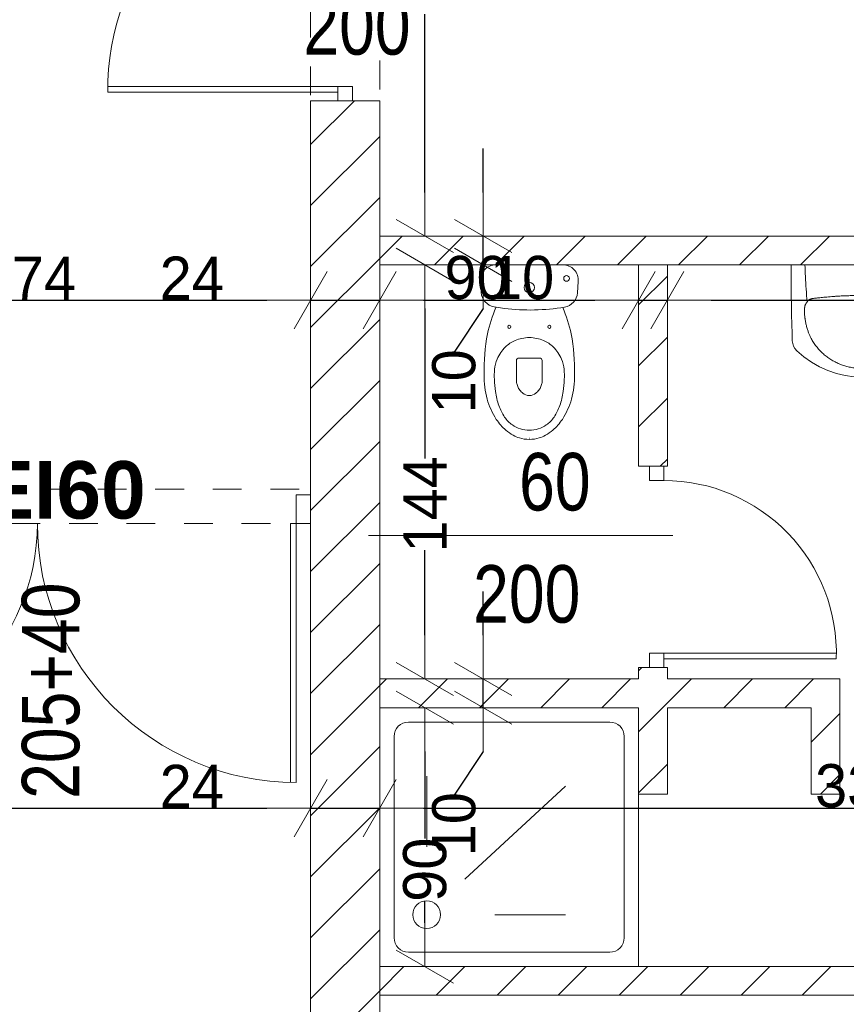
# Model space of a CAD drawing. Header units: millimetres. Extents: x -44596 to 32114, y 34976 to 82978.
# Tile 59 of 63: x 30166 to 30453, y 57015 to 57358. Entities that reach past the tile are written whole.
import ezdxf

# ---------------------------------------------------------------- set-up
doc = ezdxf.new("R2010")
doc.units = ezdxf.units.MM
doc.header["$MEASUREMENT"] = 0
doc.linetypes.add('Dashed-002', pattern=[20, 10, -10])
for name, color, linetype in [('500-opisy p.poż', 7, 'Continuous'), ('MF_INST_WOD-KAN', 7, 'Continuous'), ('MF_KRESKOWANIE', 7, 'Continuous'), ('MF_OKNA', 7, 'Continuous'), ('MF_przerywana', 7, 'Continuous'), ('MF_SCIANY_DZIAL', 7, 'Continuous'), ('MF_SCIANY_KONSTR', 7, 'Continuous'), ('MF_urządzenia Sanitarne', 7, 'Continuous'), ('MF_WYM_DUŻE', 7, 'Continuous')]:
    doc.layers.add(name, color=color, linetype=linetype)
doc.styles.add('GENERATED_STYLE_2', font='txt')
doc.styles.add('GENERATED_STYLE_5', font='txt')
doc.dimstyles.new('GENERATED_STYLE__1', dxfattribs={"dimtxt": 15, "dimasz": 15.2, "dimexe": 0.18, "dimexo": 0.0625, "dimgap": 0.09, "dimtad": 1, "dimtih": 1, "dimtoh": 1, "dimdec": 0, "dimzin": 0, "dimdsep": 46, "dimtxsty": 'GENERATED_STYLE_2', "dimblk": 'ARROWHEAD_2', "dimblk1": 'ARROWHEAD_2', "dimblk2": 'ARROWHEAD_2', "dimcen": 0.09, "dimse1": 1, "dimse2": 1, "dimclrd": 7, "dimclre": 7, "dimclrt": 7, "dimadec": 0, "dimazin": 0, "dimtfac": 1, "dimtdec": 4, "dimtmove": 0, "dimatfit": 3, "dimfxl": 1, "dimtolj": 1, "dimtzin": 0, "dimarcsym": 0})
doc.dimstyles.new('GENERATED_STYLE__6', dxfattribs={"dimtxt": 15, "dimasz": 15.2, "dimexe": 0.18, "dimexo": 0.0625, "dimgap": 0.09, "dimtad": 1, "dimdec": 0, "dimzin": 0, "dimdsep": 46, "dimtxsty": 'GENERATED_STYLE_2', "dimblk": 'ARROWHEAD_2', "dimblk1": 'ARROWHEAD_2', "dimblk2": 'ARROWHEAD_2', "dimcen": 0.09, "dimse1": 1, "dimse2": 1, "dimclrd": 7, "dimclre": 7, "dimclrt": 7, "dimadec": 0, "dimazin": 0, "dimtfac": 1, "dimtdec": 4, "dimtmove": 0, "dimatfit": 3, "dimfxl": 1, "dimtolj": 1, "dimtzin": 0, "dimarcsym": 0})
pattern_1 = [(45, (5608535.791, 4486378.817), (-10.606601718, 10.606601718), [])]

# ---------------------------------------------------------------- blocks, each defined once
blk = doc.blocks.new('ARROWHEAD_2')
at = {"color": 0, "linetype": 'Continuous', "lineweight": 0}
for p, q in [((-0.378, -0.655), (0.378, 0.655)), ((0, 0), (-1, 0))]:
    blk.add_line(p, q, dxfattribs=at)
blk = doc.blocks.new('*D28')
at = {"layer": 'Defpoints', "color": 0}
for p in [(30267.19, 57260.24), (30093.19, 57249.49), (30267.19, 57194.49)]:
    blk.add_point(p, dxfattribs=at)
at = {"layer": 'MF_WYM_DUŻE', "color": 7, "linetype": 'Continuous', "lineweight": -2}
blk.add_line((30108.39, 57260.24), (30251.99, 57260.24), dxfattribs=at)
at = {"layer": 'MF_WYM_DUŻE', "color": 7, "lineweight": -2, "xscale": 15.2, "yscale": 15.2, "zscale": 15.2, "rotation": 180}
blk.add_blockref('ARROWHEAD_2', (30093.19, 57260.24), dxfattribs=at)
at = {"layer": 'MF_WYM_DUŻE', "color": 7, "lineweight": -2, "xscale": 15.2, "yscale": 15.2, "zscale": 15.2}
blk.add_blockref('ARROWHEAD_2', (30267.19, 57260.24), dxfattribs=at)
at = {"layer": 'MF_WYM_DUŻE', "color": 7, "lineweight": 13, "insert": (30168.89, 57267.86), "char_height": 15, "attachment_point": 5, "style": 'GENERATED_STYLE_2'}
blk.add_mtext('\\A1;174', dxfattribs=at)
blk = doc.blocks.new('*D29')
at = {"layer": 'Defpoints', "color": 0}
for p in [(30291.19, 57272.49), (30291.19, 57260.24), (30267.19, 57194.49)]:
    blk.add_point(p, dxfattribs=at)
at = {"layer": 'MF_WYM_DUŻE', "color": 7, "linetype": 'Continuous', "lineweight": -2}
for p, q in [((30215.02, 57260.24), (30236.79, 57260.24)), ((30236.79, 57260.24), (30251.99, 57260.24)), ((30267.19, 57260.24), (30291.19, 57260.24)), ((30306.39, 57260.24), (30321.59, 57260.24))]:
    blk.add_line(p, q, dxfattribs=at)
at = {"layer": 'MF_WYM_DUŻE', "color": 7, "lineweight": -2, "xscale": 15.2, "yscale": 15.2, "zscale": 15.2}
blk.add_blockref('ARROWHEAD_2', (30267.19, 57260.24), dxfattribs=at)
at = {"layer": 'MF_WYM_DUŻE', "color": 7, "lineweight": -2, "xscale": 15.2, "yscale": 15.2, "zscale": 15.2, "rotation": 180}
blk.add_blockref('ARROWHEAD_2', (30291.19, 57260.24), dxfattribs=at)
at = {"layer": 'MF_WYM_DUŻE', "color": 7, "lineweight": 13, "insert": (30225.86, 57267.86), "char_height": 15, "attachment_point": 5, "style": 'GENERATED_STYLE_2'}
blk.add_mtext('\\A1;24', dxfattribs=at)
blk = doc.blocks.new('*D30')
at = {"layer": 'Defpoints', "color": 0}
for p in [(30291.19, 57272.49), (30381.19, 57272.49), (30381.19, 57260.24)]:
    blk.add_point(p, dxfattribs=at)
at = {"layer": 'MF_WYM_DUŻE', "color": 7, "linetype": 'Continuous', "lineweight": -2}
blk.add_line((30306.39, 57260.24), (30365.99, 57260.24), dxfattribs=at)
at = {"layer": 'MF_WYM_DUŻE', "color": 7, "lineweight": -2, "xscale": 15.2, "yscale": 15.2, "zscale": 15.2, "rotation": 180}
blk.add_blockref('ARROWHEAD_2', (30291.19, 57260.24), dxfattribs=at)
at = {"layer": 'MF_WYM_DUŻE', "color": 7, "lineweight": -2, "xscale": 15.2, "yscale": 15.2, "zscale": 15.2}
blk.add_blockref('ARROWHEAD_2', (30381.19, 57260.24), dxfattribs=at)
at = {"layer": 'MF_WYM_DUŻE', "color": 7, "lineweight": 13, "insert": (30324.86, 57267.99), "char_height": 15, "attachment_point": 5, "style": 'GENERATED_STYLE_2'}
blk.add_mtext('\\A1;90', dxfattribs=at)
blk = doc.blocks.new('*D31')
at = {"layer": 'Defpoints', "color": 0}
for p in [(30381.19, 57272.49), (30391.19, 57272.49), (30391.19, 57260.24)]:
    blk.add_point(p, dxfattribs=at)
at = {"layer": 'MF_WYM_DUŻE', "color": 7, "linetype": 'Continuous', "lineweight": -2}
for p, q in [((30330.68, 57260.24), (30350.79, 57260.24)), ((30350.79, 57260.24), (30365.99, 57260.24)), ((30381.19, 57260.24), (30391.19, 57260.24)), ((30406.39, 57260.24), (30421.59, 57260.24))]:
    blk.add_line(p, q, dxfattribs=at)
at = {"layer": 'MF_WYM_DUŻE', "color": 7, "lineweight": -2, "xscale": 15.2, "yscale": 15.2, "zscale": 15.2}
blk.add_blockref('ARROWHEAD_2', (30381.19, 57260.24), dxfattribs=at)
at = {"layer": 'MF_WYM_DUŻE', "color": 7, "lineweight": -2, "xscale": 15.2, "yscale": 15.2, "zscale": 15.2, "rotation": 180}
blk.add_blockref('ARROWHEAD_2', (30391.19, 57260.24), dxfattribs=at)
at = {"layer": 'MF_WYM_DUŻE', "color": 7, "lineweight": 13, "insert": (30340.69, 57267.99), "char_height": 15, "attachment_point": 5, "style": 'GENERATED_STYLE_2'}
blk.add_mtext('\\A1;10', dxfattribs=at)
blk = doc.blocks.new('*D32')
at = {"layer": 'Defpoints', "color": 0}
for p in [(30391.19, 57272.49), (30627.19, 57272.49), (30627.19, 57260.24)]:
    blk.add_point(p, dxfattribs=at)
at = {"layer": 'MF_WYM_DUŻE', "color": 7, "linetype": 'Continuous', "lineweight": -2}
blk.add_line((30406.39, 57260.24), (30611.99, 57260.24), dxfattribs=at)
at = {"layer": 'MF_WYM_DUŻE', "color": 7, "lineweight": -2, "xscale": 15.2, "yscale": 15.2, "zscale": 15.2, "rotation": 180}
blk.add_blockref('ARROWHEAD_2', (30391.19, 57260.24), dxfattribs=at)
at = {"layer": 'MF_WYM_DUŻE', "color": 7, "lineweight": -2, "xscale": 15.2, "yscale": 15.2, "zscale": 15.2}
blk.add_blockref('ARROWHEAD_2', (30627.19, 57260.24), dxfattribs=at)
at = {"layer": 'MF_WYM_DUŻE', "color": 7, "lineweight": 13, "insert": (30497.89, 57267.99), "char_height": 15, "attachment_point": 5, "style": 'GENERATED_STYLE_2'}
blk.add_mtext('\\A1;236', dxfattribs=at)
blk = doc.blocks.new('*D61')
at = {"layer": 'Defpoints', "color": 0}
for p in [(30291.19, 57118.49), (30306.92, 57118.49), (30291.19, 57028.49)]:
    blk.add_point(p, dxfattribs=at)
at = {"layer": 'MF_WYM_DUŻE', "color": 7, "linetype": 'Continuous', "lineweight": -2}
for p, q in [((30306.92, 57103.29), (30306.92, 57072.97)), ((30306.92, 57043.69), (30306.92, 57051.36))]:
    blk.add_line(p, q, dxfattribs=at)
at = {"layer": 'MF_WYM_DUŻE', "color": 7, "lineweight": -2, "xscale": 15.2, "yscale": 15.2, "zscale": 15.2}
for p, rotation in [((30306.92, 57118.49), 90), ((30306.92, 57028.49), 270)]:
    blk.add_blockref('ARROWHEAD_2', p, dxfattribs=dict(at, rotation=rotation))
at = {"layer": 'MF_WYM_DUŻE', "color": 7, "lineweight": 13, "insert": (30306.92, 57062.16), "char_height": 15, "attachment_point": 5, "rotation": 90, "style": 'GENERATED_STYLE_2'}
blk.add_mtext('\\A1;90', dxfattribs=at)
blk = doc.blocks.new('*D62')
at = {"layer": 'Defpoints', "color": 0}
for p in [(30291.19, 57128.49), (30327.12, 57128.49), (30291.19, 57118.49)]:
    blk.add_point(p, dxfattribs=at)
at = {"layer": 'MF_WYM_DUŻE', "color": 7, "linetype": 'Continuous', "lineweight": -2}
for p, q in [((30327.12, 57143.69), (30327.12, 57158.89)), ((30327.12, 57118.49), (30327.12, 57128.49)), ((30327.12, 57103.29), (30317.02, 57088.09))]:
    blk.add_line(p, q, dxfattribs=at)
at = {"layer": 'MF_WYM_DUŻE', "color": 7, "lineweight": -2, "xscale": 15.2, "yscale": 15.2, "zscale": 15.2}
for p, rotation in [((30327.12, 57128.49), 270), ((30327.12, 57118.49), 90)]:
    blk.add_blockref('ARROWHEAD_2', p, dxfattribs=dict(at, rotation=rotation))
at = {"layer": 'MF_WYM_DUŻE', "color": 7, "lineweight": 13, "insert": (30317.02, 57077.99), "char_height": 15, "attachment_point": 5, "rotation": 90, "style": 'GENERATED_STYLE_2'}
blk.add_mtext('\\A1;10', dxfattribs=at)
blk = doc.blocks.new('*D63')
at = {"layer": 'Defpoints', "color": 0}
for p in [(30291.19, 57272.49), (30306.92, 57272.49), (30291.19, 57128.49)]:
    blk.add_point(p, dxfattribs=at)
at = {"layer": 'MF_WYM_DUŻE', "color": 7, "linetype": 'Continuous', "lineweight": -2}
for p, q in [((30306.92, 57257.29), (30306.92, 57205.11)), ((30306.92, 57143.69), (30306.92, 57173.27))]:
    blk.add_line(p, q, dxfattribs=at)
at = {"layer": 'MF_WYM_DUŻE', "color": 7, "lineweight": -2, "xscale": 15.2, "yscale": 15.2, "zscale": 15.2}
for p, rotation in [((30306.92, 57272.49), 90), ((30306.92, 57128.49), 270)]:
    blk.add_blockref('ARROWHEAD_2', p, dxfattribs=dict(at, rotation=rotation))
at = {"layer": 'MF_WYM_DUŻE', "color": 7, "lineweight": 13, "insert": (30306.92, 57189.19), "char_height": 15, "attachment_point": 5, "rotation": 90, "style": 'GENERATED_STYLE_2'}
blk.add_mtext('\\A1;144', dxfattribs=at)
blk = doc.blocks.new('*D64')
at = {"layer": 'Defpoints', "color": 0}
for p in [(30291.19, 57282.49), (30327.12, 57282.49), (30291.19, 57272.49)]:
    blk.add_point(p, dxfattribs=at)
at = {"layer": 'MF_WYM_DUŻE', "color": 7, "linetype": 'Continuous', "lineweight": -2}
for p, q in [((30327.12, 57297.69), (30327.12, 57312.89)), ((30327.12, 57272.49), (30327.12, 57282.49)), ((30327.12, 57257.29), (30317.02, 57242.09))]:
    blk.add_line(p, q, dxfattribs=at)
at = {"layer": 'MF_WYM_DUŻE', "color": 7, "lineweight": -2, "xscale": 15.2, "yscale": 15.2, "zscale": 15.2}
for p, rotation in [((30327.12, 57282.49), 270), ((30327.12, 57272.49), 90)]:
    blk.add_blockref('ARROWHEAD_2', p, dxfattribs=dict(at, rotation=rotation))
at = {"layer": 'MF_WYM_DUŻE', "color": 7, "lineweight": 13, "insert": (30317.02, 57231.99), "char_height": 15, "attachment_point": 5, "rotation": 90, "style": 'GENERATED_STYLE_2'}
blk.add_mtext('\\A1;10', dxfattribs=at)
blk = doc.blocks.new('*D65')
at = {"layer": 'Defpoints', "color": 0}
for p in [(30291.19, 57468.49), (30306.92, 57468.49), (30291.19, 57282.49)]:
    blk.add_point(p, dxfattribs=at)
at = {"layer": 'MF_WYM_DUŻE', "color": 7, "linetype": 'Continuous', "lineweight": -2}
for p, q in [((30306.92, 57453.29), (30306.92, 57391.52)), ((30306.92, 57297.69), (30306.92, 57359.62))]:
    blk.add_line(p, q, dxfattribs=at)
at = {"layer": 'MF_WYM_DUŻE', "color": 7, "lineweight": -2, "xscale": 15.2, "yscale": 15.2, "zscale": 15.2}
for p, rotation in [((30306.92, 57468.49), 90), ((30306.92, 57282.49), 270)]:
    blk.add_blockref('ARROWHEAD_2', p, dxfattribs=dict(at, rotation=rotation))
at = {"layer": 'MF_WYM_DUŻE', "color": 7, "lineweight": 13, "insert": (30306.92, 57375.57), "char_height": 15, "attachment_point": 5, "rotation": 90, "style": 'GENERATED_STYLE_2'}
blk.add_mtext('\\A1;186', dxfattribs=at)
blk = doc.blocks.new('*D80')
at = {"layer": 'Defpoints', "color": 0}
for p in [(30267.19, 57182.49), (30267.19, 57083.52), (29902.19, 57032.49)]:
    blk.add_point(p, dxfattribs=at)
at = {"layer": 'MF_WYM_DUŻE', "color": 7, "linetype": 'Continuous', "lineweight": -2}
blk.add_line((29917.39, 57083.52), (30251.99, 57083.52), dxfattribs=at)
at = {"layer": 'MF_WYM_DUŻE', "color": 7, "lineweight": -2, "xscale": 15.2, "yscale": 15.2, "zscale": 15.2, "rotation": 180}
blk.add_blockref('ARROWHEAD_2', (29902.19, 57083.52), dxfattribs=at)
at = {"layer": 'MF_WYM_DUŻE', "color": 7, "lineweight": -2, "xscale": 15.2, "yscale": 15.2, "zscale": 15.2}
blk.add_blockref('ARROWHEAD_2', (30267.19, 57083.52), dxfattribs=at)
at = {"layer": 'MF_WYM_DUŻE', "color": 7, "lineweight": 13, "insert": (30073.39, 57091.28), "char_height": 15, "attachment_point": 5, "style": 'GENERATED_STYLE_2'}
blk.add_mtext('\\A1;365', dxfattribs=at)
blk = doc.blocks.new('*D81')
at = {"layer": 'Defpoints', "color": 0}
for p in [(30291.19, 57272.49), (30267.19, 57182.49), (30291.19, 57083.52)]:
    blk.add_point(p, dxfattribs=at)
at = {"layer": 'MF_WYM_DUŻE', "color": 7, "linetype": 'Continuous', "lineweight": -2}
for p, q in [((30215.02, 57083.52), (30236.79, 57083.52)), ((30236.79, 57083.52), (30251.99, 57083.52)), ((30267.19, 57083.52), (30291.19, 57083.52)), ((30306.39, 57083.52), (30321.59, 57083.52))]:
    blk.add_line(p, q, dxfattribs=at)
at = {"layer": 'MF_WYM_DUŻE', "color": 7, "lineweight": -2, "xscale": 15.2, "yscale": 15.2, "zscale": 15.2}
blk.add_blockref('ARROWHEAD_2', (30267.19, 57083.52), dxfattribs=at)
at = {"layer": 'MF_WYM_DUŻE', "color": 7, "lineweight": -2, "xscale": 15.2, "yscale": 15.2, "zscale": 15.2, "rotation": 180}
blk.add_blockref('ARROWHEAD_2', (30291.19, 57083.52), dxfattribs=at)
at = {"layer": 'MF_WYM_DUŻE', "color": 7, "lineweight": 13, "insert": (30225.86, 57091.14), "char_height": 15, "attachment_point": 5, "style": 'GENERATED_STYLE_2'}
blk.add_mtext('\\A1;24', dxfattribs=at)
blk = doc.blocks.new('*D82')
at = {"layer": 'Defpoints', "color": 0}
for p in [(30291.19, 57272.49), (30627.19, 57272.49), (30627.19, 57083.52)]:
    blk.add_point(p, dxfattribs=at)
at = {"layer": 'MF_WYM_DUŻE', "color": 7, "linetype": 'Continuous', "lineweight": -2}
blk.add_line((30306.39, 57083.52), (30611.99, 57083.52), dxfattribs=at)
at = {"layer": 'MF_WYM_DUŻE', "color": 7, "lineweight": -2, "xscale": 15.2, "yscale": 15.2, "zscale": 15.2, "rotation": 180}
blk.add_blockref('ARROWHEAD_2', (30291.19, 57083.52), dxfattribs=at)
at = {"layer": 'MF_WYM_DUŻE', "color": 7, "lineweight": -2, "xscale": 15.2, "yscale": 15.2, "zscale": 15.2}
blk.add_blockref('ARROWHEAD_2', (30627.19, 57083.52), dxfattribs=at)
at = {"layer": 'MF_WYM_DUŻE', "color": 7, "lineweight": 13, "insert": (30459.27, 57091.28), "char_height": 15, "attachment_point": 5, "style": 'GENERATED_STYLE_2'}
blk.add_mtext('\\A1;336', dxfattribs=at)

msp = doc.modelspace()

# ---------------------------------------------------------------- hatches: boundary and pattern name
at = {"layer": 'MF_KRESKOWANIE', "linetype": 'Continuous', "lineweight": 13}
h = msp.add_hatch(dxfattribs=at)
h.set_pattern_fill('bloczki_ceramiczne', color=251, style=0, pattern_type=2)
h.set_pattern_definition(pattern_1)
h.paths.add_polyline_path([(30267.19, 57329.49), (30267.19, 56861.49), (30291.19, 56861.49), (30291.19, 57028.49), (30291.19, 57042.49), (30291.19, 57329.49)])
h = msp.add_hatch(dxfattribs=at)
h.set_pattern_fill('bloczki_ceramiczne', color=251, style=0, pattern_type=2)
h.set_pattern_definition(pattern_1)
h.paths.add_polyline_path([(30637.19, 57282.49), (30291.19, 57282.49), (30291.19, 57272.49), (30627.19, 57272.49), (30627.19, 57018.49), (30635.19, 57018.49), (30635.19, 57028.49), (30637.19, 57028.49)])
h = msp.add_hatch(dxfattribs=at)
h.set_pattern_fill('bloczki_ceramiczne', color=251, style=0, pattern_type=2)
h.set_pattern_definition(pattern_1)
h.paths.add_polyline_path([(30381.19, 57202.49), (30391.19, 57202.49), (30391.19, 57272.49), (30381.19, 57272.49)])
h = msp.add_hatch(dxfattribs=at)
h.set_pattern_fill('bloczki_ceramiczne', color=251, style=0, pattern_type=2)
h.set_pattern_definition(pattern_1)
h.paths.add_polyline_path([(30291.19, 57128.49), (30291.19, 57118.49), (30381.19, 57118.49), (30381.19, 57088.49), (30391.19, 57088.49), (30391.19, 57118.49), (30441.19, 57118.49), (30441.19, 57088.49), (30451.19, 57088.49), (30451.19, 57128.49), (30391.19, 57128.49), (30391.19, 57132.49), (30381.19, 57132.49), (30381.19, 57128.49)])
h = msp.add_hatch(dxfattribs=at)
h.set_pattern_fill('bloczki_ceramiczne', color=251, style=0, pattern_type=2)
h.set_pattern_definition(pattern_1)
h.paths.add_polyline_path([(30537.19, 57018.49), (30537.19, 57028.49), (30315.19, 57028.49), (30291.19, 57028.49), (30291.19, 57018.49), (30315.19, 57018.49)])

# ---------------------------------------------------------------- linework, layer by layer
at = {"layer": 'MF_INST_WOD-KAN', "color": 251, "linetype": 'Continuous', "lineweight": 13}
for p, q in [((30343.2, 57272.49), (30331.59, 57272.49)), ((30343.2, 57272.49), (30354.82, 57272.49)), ((30434.19, 57272.49), (30484.19, 57272.49)), ((30326.2, 57266.72), (30326.47, 57262.85)), ((30360.21, 57266.72), (30359.93, 57262.74)), ((30334.56, 57257.28), (30330.96, 57257.89)), ((30338.73, 57231.49), (30338.73, 57239.19)), ((30346.76, 57240.09), (30339.63, 57240.09)), ((30347.66, 57231.49), (30347.66, 57239.19)), ((30343.2, 57212.19), (30343.25, 57212.19))]:
    msp.add_line(p, q, dxfattribs=at)
at = {"layer": 'MF_INST_WOD-KAN', "color": 251, "linetype": 'Continuous', "lineweight": 13, "flags": 128}
msp.add_lwpolyline([(30343.2, 57247.18, -0.057476), (30345.76, 57246.92, -0.045271), (30348.13, 57246.18, -0.095424), (30351.53, 57243.92, -0.100659), (30354.36, 57239.73, -0.070674), (30355.28, 57236.16, -0.042801), (30355.37, 57232.6, -0.016575), (30354.98, 57228.47, -0.055952), (30353.79, 57223.54, -0.056512), (30351.8, 57219.56, -0.099066), (30349.11, 57216.8, -0.155576), (30343.2, 57215.03, -0.155576), (30337.3, 57216.8, -0.099066), (30334.61, 57219.56, -0.056512), (30332.62, 57223.54, -0.055952), (30331.43, 57228.47, -0.016575), (30331.04, 57232.6, -0.042801), (30331.13, 57236.16, -0.070674), (30332.05, 57239.73, -0.100659), (30334.88, 57243.92, -0.095424), (30338.28, 57246.18, -0.045271), (30340.65, 57246.92, -0.057476)], format="xyb", close=True, dxfattribs=at)
for points in [[(30358.95, 57234.25, -0.065368), (30357.86, 57225.77, -0.072342), (30354.68, 57218.76, -0.067576), (30351.4, 57215, -0.058623), (30348.79, 57213.21, -0.04419), (30346.66, 57212.32, -0.077511), (30343.2, 57211.79, -0.077511), (30339.75, 57212.32, -0.04419), (30337.61, 57213.21, -0.058623), (30335.01, 57215, -0.067576), (30331.73, 57218.76, -0.072342), (30328.55, 57225.77, -0.065368), (30327.45, 57234.25)], [(30347.66, 57231.49, 0.004392), (30347.22, 57230.2, -0.099243), (30346.49, 57228.92, -0.033501), (30345.45, 57227.87, -0.181314), (30343.2, 57227.02, -0.002326), (30343.19, 57227.02, -0.181314), (30340.95, 57227.87, -0.033501), (30339.9, 57228.92, -0.099243), (30339.17, 57230.2, 0.004392), (30338.73, 57231.49)]]:
    msp.add_lwpolyline(points, format="xyb", dxfattribs=at)
at = {"layer": 'MF_INST_WOD-KAN', "color": 251, "linetype": 'Continuous', "lineweight": 13}
for centre, radius in [((30356.14, 57267.77), 0.99), ((30343.2, 57264.61), 1.8), ((30336.23, 57250.94), 0.543), ((30350.18, 57250.94), 0.543)]:
    msp.add_circle(centre, radius, dxfattribs=at)
for centre, radius, start, end in [((30331.59, 57267.09), 5.4, 90, 183.9625), ((30354.82, 57267.09), 5.4, 356.0375, 90), ((31238.34, 57272.49), 804.15, 180, 181.88192), ((30331.86, 57263.22), 5.4, 183.9625, 260.408), ((30354.55, 57263.11), 5.4, 279.329, 356.0375), ((30343.2, 57332.15), 75.37, 263.4172, 279.329), ((30439.63, 57246.25), 5, 181.8819, 226.2524), ((30459.19, 57266.69), 33.3, 226.2524, 313.7476), ((30339.63, 57239.19), 0.9, 90, 180), ((30346.76, 57239.19), 0.9, 0, 90)]:
    msp.add_arc(centre, radius, start, end, dxfattribs=at)
for points, knots in [([(30439.75, 57259.52), (30439.63, 57261.04), (30439.53, 57262.56), (30439.43, 57264.08), (30439.34, 57265.52), (30439.26, 57266.97), (30439.19, 57268.41), (30439.12, 57269.77), (30439.06, 57271.13), (30439.01, 57272.49)], [0, 0, 0, 0, 1, 1, 1, 2, 2, 2, 3, 3, 3, 3]), ([(30440.23, 57260.18), (30440.2, 57260.15), (30440.17, 57260.12), (30440.14, 57260.08), (30440.1, 57260.05), (30440.07, 57260.01), (30440.04, 57259.97), (30440.01, 57259.93), (30439.97, 57259.88), (30439.94, 57259.83), (30439.91, 57259.78), (30439.87, 57259.73), (30439.84, 57259.68), (30439.81, 57259.63), (30439.78, 57259.57), (30439.75, 57259.52)], [0, 0, 0, 0, 1, 1, 1, 2, 2, 2, 3, 3, 3, 4, 4, 4, 5, 5, 5, 5]), ([(30442.02, 57260.82), (30441.95, 57260.81), (30441.89, 57260.8), (30441.83, 57260.79), (30441.76, 57260.78), (30441.7, 57260.77), (30441.64, 57260.76), (30441.57, 57260.74), (30441.51, 57260.73), (30441.45, 57260.71), (30441.39, 57260.7), (30441.33, 57260.68), (30441.26, 57260.66), (30441.2, 57260.64), (30441.14, 57260.62), (30441.08, 57260.6), (30441.02, 57260.58), (30440.96, 57260.56), (30440.91, 57260.54), (30440.85, 57260.51), (30440.79, 57260.49), (30440.73, 57260.46), (30440.67, 57260.43), (30440.62, 57260.41), (30440.56, 57260.38), (30440.5, 57260.35), (30440.45, 57260.31), (30440.39, 57260.28), (30440.34, 57260.25), (30440.28, 57260.21), (30440.23, 57260.18)], [0, 0, 0, 0, 1, 1, 1, 2, 2, 2, 3, 3, 3, 4, 4, 4, 5, 5, 5, 6, 6, 6, 7, 7, 7, 8, 8, 8, 9, 9, 9, 10, 10, 10, 10]), ([(30459.19, 57261.85), (30458.41, 57261.85), (30457.63, 57261.85), (30456.84, 57261.83), (30456.13, 57261.82), (30455.42, 57261.8), (30454.71, 57261.78), (30454.09, 57261.76), (30453.46, 57261.74), (30452.84, 57261.71), (30452.28, 57261.69), (30451.73, 57261.66), (30451.17, 57261.63), (30450.68, 57261.6), (30450.19, 57261.57), (30449.69, 57261.54), (30449.25, 57261.51), (30448.81, 57261.48), (30448.36, 57261.44), (30447.97, 57261.41), (30447.57, 57261.38), (30447.17, 57261.35), (30446.81, 57261.32), (30446.45, 57261.28), (30446.09, 57261.25), (30445.77, 57261.22), (30445.44, 57261.19), (30445.12, 57261.16), (30444.82, 57261.13), (30444.52, 57261.1), (30444.23, 57261.07), (30443.96, 57261.04), (30443.69, 57261.01), (30443.42, 57260.98), (30443.18, 57260.95), (30442.93, 57260.93), (30442.69, 57260.9), (30442.46, 57260.87), (30442.24, 57260.85), (30442.02, 57260.82)], [0, 0, 0, 0, 1, 1, 1, 2, 2, 2, 3, 3, 3, 4, 4, 4, 5, 5, 5, 6, 6, 6, 7, 7, 7, 8, 8, 8, 9, 9, 9, 10, 10, 10, 11, 11, 11, 12, 12, 12, 13, 13, 13, 13]), ([(30327.45, 57234.25), (30327.55, 57239.05), (30327.64, 57243.85), (30328.65, 57248.46), (30329.34, 57251.59), (30330.45, 57254.64), (30331.56, 57257.69)], [0, 0, 0, 0, 1, 1, 1, 2, 2, 2, 2]), ([(30358.95, 57234.25), (30358.86, 57239.05), (30358.77, 57243.85), (30357.76, 57248.46), (30357.07, 57251.59), (30355.96, 57254.64), (30354.85, 57257.69)], [0, 0, 0, 0, 1, 1, 1, 2, 2, 2, 2]), ([(30438.92, 57257.64), (30438.9, 57257.51), (30438.89, 57257.38), (30438.88, 57257.26), (30438.87, 57257.12), (30438.86, 57256.98), (30438.86, 57256.85), (30438.85, 57256.7), (30438.85, 57256.55), (30438.85, 57256.39), (30438.85, 57256.23), (30438.85, 57256.06), (30438.86, 57255.89), (30438.87, 57255.7), (30438.88, 57255.5), (30438.89, 57255.31), (30438.91, 57255.1), (30438.93, 57254.88), (30438.95, 57254.67), (30438.97, 57254.42), (30439, 57254.18), (30439.03, 57253.94)], [0, 0, 0, 0, 1, 1, 1, 2, 2, 2, 3, 3, 3, 4, 4, 4, 5, 5, 5, 6, 6, 6, 7, 7, 7, 7]), ([(30439.75, 57259.52), (30439.71, 57259.48), (30439.68, 57259.44), (30439.64, 57259.4), (30439.61, 57259.35), (30439.57, 57259.31), (30439.54, 57259.27), (30439.51, 57259.22), (30439.47, 57259.18), (30439.44, 57259.13), (30439.41, 57259.09), (30439.38, 57259.04), (30439.35, 57258.99), (30439.32, 57258.95), (30439.3, 57258.9), (30439.27, 57258.86), (30439.25, 57258.81), (30439.22, 57258.77), (30439.2, 57258.72), (30439.18, 57258.68), (30439.16, 57258.63), (30439.14, 57258.58), (30439.12, 57258.54), (30439.1, 57258.49), (30439.08, 57258.45), (30439.07, 57258.4), (30439.05, 57258.35), (30439.04, 57258.31), (30439.02, 57258.26), (30439.01, 57258.21), (30439, 57258.17), (30438.99, 57258.12), (30438.98, 57258.07), (30438.97, 57258.02), (30438.96, 57257.98), (30438.95, 57257.93), (30438.94, 57257.88), (30438.94, 57257.84), (30438.93, 57257.8), (30438.93, 57257.75), (30438.92, 57257.71), (30438.92, 57257.67), (30438.92, 57257.64)], [0, 0, 0, 0, 1, 1, 1, 2, 2, 2, 3, 3, 3, 4, 4, 4, 5, 5, 5, 6, 6, 6, 7, 7, 7, 8, 8, 8, 9, 9, 9, 10, 10, 10, 11, 11, 11, 12, 12, 12, 13, 13, 13, 14, 14, 14, 14]), ([(30439.03, 57253.94), (30439.05, 57253.84), (30439.06, 57253.74), (30439.07, 57253.64), (30439.09, 57253.53), (30439.1, 57253.43), (30439.12, 57253.33)], [0, 0, 0, 0, 1, 1, 1, 2, 2, 2, 2]), ([(30439.12, 57253.33), (30439.15, 57253.11), (30439.19, 57252.89), (30439.23, 57252.67), (30439.27, 57252.45), (30439.31, 57252.23), (30439.36, 57252.01), (30439.41, 57251.79), (30439.46, 57251.57), (30439.51, 57251.35), (30439.56, 57251.13), (30439.62, 57250.91), (30439.68, 57250.69), (30439.74, 57250.48), (30439.8, 57250.26), (30439.87, 57250.04), (30439.94, 57249.83), (30440.01, 57249.61), (30440.08, 57249.4)], [0, 0, 0, 0, 1, 1, 1, 2, 2, 2, 3, 3, 3, 4, 4, 4, 5, 5, 5, 6, 6, 6, 6]), ([(30440.08, 57249.4), (30440.14, 57249.23), (30440.19, 57249.06), (30440.26, 57248.9), (30440.32, 57248.73), (30440.39, 57248.55), (30440.46, 57248.38), (30440.53, 57248.21), (30440.61, 57248.04), (30440.68, 57247.87), (30440.76, 57247.7), (30440.84, 57247.53), (30440.92, 57247.36), (30441.01, 57247.19), (30441.09, 57247.03), (30441.18, 57246.87)], [0, 0, 0, 0, 1, 1, 1, 2, 2, 2, 3, 3, 3, 4, 4, 4, 5, 5, 5, 5]), ([(30441.18, 57246.87), (30441.31, 57246.63), (30441.44, 57246.39), (30441.58, 57246.16), (30441.72, 57245.93), (30441.86, 57245.7), (30442.01, 57245.47), (30442.16, 57245.25), (30442.31, 57245.02), (30442.47, 57244.8), (30442.63, 57244.58), (30442.79, 57244.36), (30442.96, 57244.15), (30443.13, 57243.94), (30443.3, 57243.73), (30443.47, 57243.52), (30443.65, 57243.31), (30443.83, 57243.11), (30444.01, 57242.91), (30444.19, 57242.71), (30444.38, 57242.52), (30444.57, 57242.32), (30444.76, 57242.13), (30444.95, 57241.95), (30445.15, 57241.76), (30445.35, 57241.58), (30445.55, 57241.41), (30445.75, 57241.23), (30445.96, 57241.06), (30446.17, 57240.89), (30446.38, 57240.72), (30446.59, 57240.56), (30446.8, 57240.4), (30447.02, 57240.24), (30447.24, 57240.08), (30447.47, 57239.93), (30447.69, 57239.78), (30447.92, 57239.63), (30448.15, 57239.49), (30448.39, 57239.35), (30448.62, 57239.2), (30448.86, 57239.07), (30449.1, 57238.94), (30449.34, 57238.8), (30449.59, 57238.68), (30449.83, 57238.56), (30450.08, 57238.43), (30450.33, 57238.32), (30450.58, 57238.21), (30450.83, 57238.1), (30451.08, 57237.99), (30451.33, 57237.89), (30451.58, 57237.79), (30451.83, 57237.7), (30452.09, 57237.61), (30452.34, 57237.52), (30452.6, 57237.43), (30452.86, 57237.35), (30453.11, 57237.27), (30453.37, 57237.2), (30453.63, 57237.13), (30453.89, 57237.06), (30454.16, 57237), (30454.42, 57236.94), (30454.68, 57236.88), (30454.95, 57236.82), (30455.21, 57236.77), (30455.48, 57236.72), (30455.74, 57236.68), (30456.01, 57236.64), (30456.27, 57236.6), (30456.54, 57236.56), (30456.81, 57236.54), (30457.07, 57236.51), (30457.34, 57236.48), (30457.6, 57236.46), (30457.87, 57236.44), (30458.13, 57236.43), (30458.4, 57236.42), (30458.66, 57236.41), (30458.93, 57236.4), (30459.19, 57236.4)], [0, 0, 0, 0, 1, 1, 1, 2, 2, 2, 3, 3, 3, 4, 4, 4, 5, 5, 5, 6, 6, 6, 7, 7, 7, 8, 8, 8, 9, 9, 9, 10, 10, 10, 11, 11, 11, 12, 12, 12, 13, 13, 13, 14, 14, 14, 15, 15, 15, 16, 16, 16, 17, 17, 17, 18, 18, 18, 19, 19, 19, 20, 20, 20, 21, 21, 21, 22, 22, 22, 23, 23, 23, 24, 24, 24, 25, 25, 25, 26, 26, 26, 27, 27, 27, 27])]:
    msp.add_open_spline(points, degree=3, knots=knots, dxfattribs=at)
for points in [[(30435.69, 57243.17), (30435.73, 57243.11), (30435.78, 57243.05), (30435.83, 57243)], [(30435.83, 57243), (30435.84, 57243), (30435.84, 57242.98), (30435.85, 57242.98)], [(30435.85, 57242.98), (30435.95, 57242.86), (30436.06, 57242.75), (30436.17, 57242.64)]]:
    msp.add_open_spline(points, degree=3, dxfattribs=at)
at = {"layer": 'MF_OKNA', "color": 251, "linetype": 'Continuous', "lineweight": 13}
for p, q in [((30276.69, 57334.49), (30196.69, 57334.49)), ((30276.69, 57332.49), (30196.72, 57332.49)), ((30281.69, 57334.49), (30276.69, 57334.49)), ((30276.69, 57334.49), (30276.69, 57329.49)), ((30281.69, 57329.49), (30281.69, 57334.49)), ((30279.19, 57329.49), (30281.69, 57329.49)), ((30387.44, 57202.49), (30384.94, 57202.49)), ((30384.94, 57202.49), (30384.94, 57197.49)), ((30389.94, 57197.49), (30389.94, 57202.49)), ((30384.94, 57197.49), (30389.94, 57197.49)), ((30267.19, 57192.49), (30262.19, 57192.49)), ((30262.19, 57182.49), (30262.19, 57192.49)), ((30267.19, 57182.49), (30267.19, 57192.49)), ((30260.19, 57182.49), (30260.19, 57092.52)), ((30262.19, 57182.49), (30260.19, 57182.49)), ((30262.19, 57182.49), (30262.19, 57092.49)), ((30262.19, 57182.49), (30267.19, 57182.49)), ((30287.27, 57178.34), (30393.08, 57178.34)), ((30384.94, 57132.49), (30384.94, 57137.49)), ((30384.94, 57137.49), (30389.94, 57137.49)), ((30389.94, 57137.49), (30389.94, 57132.49)), ((30389.94, 57137.49), (30449.94, 57137.49)), ((30389.94, 57135.49), (30449.91, 57135.49)), ((30387.44, 57132.49), (30384.94, 57132.49))]:
    msp.add_line(p, q, dxfattribs=at)
for centre, radius, start, end in [((30276.69, 57334.49), 80, 90, 181.4325), ((30389.94, 57137.49), 60, 358.0898, 90), ((30098.19, 57182.49), 74, 270, 0), ((30262.19, 57182.49), 90, 180, 270)]:
    msp.add_arc(centre, radius, start, end, dxfattribs=at)
at = {"layer": 'MF_przerywana', "color": 251, "linetype": 'Dashed-002', "lineweight": 13, "flags": 128}
for points in [[(30267.19, 57419.49), (30291.19, 57419.49), (30291.19, 57329.49), (30267.19, 57329.49)], [(30093.19, 57194.49), (30267.19, 57194.49), (30267.19, 57182.49), (30093.19, 57182.49)]]:
    msp.add_lwpolyline(points, close=True, dxfattribs=at)
at = {"layer": 'MF_SCIANY_DZIAL', "color": 251, "linetype": 'Continuous', "lineweight": 13}
for p, q in [((30291.19, 57282.49), (30637.19, 57282.49)), ((30627.19, 57272.49), (30291.19, 57272.49)), ((30381.19, 57272.49), (30381.19, 57202.49)), ((30391.19, 57202.49), (30391.19, 57272.49)), ((30381.19, 57202.49), (30391.19, 57202.49)), ((30381.19, 57132.49), (30381.19, 57128.49)), ((30381.19, 57132.49), (30391.19, 57132.49)), ((30391.19, 57132.49), (30391.19, 57128.49)), ((30381.19, 57128.49), (30291.19, 57128.49)), ((30451.19, 57128.49), (30391.19, 57128.49)), ((30451.19, 57088.49), (30451.19, 57128.49)), ((30291.19, 57118.49), (30381.19, 57118.49)), ((30381.19, 57118.49), (30291.19, 57118.49)), ((30381.19, 57118.49), (30381.19, 57088.49)), ((30391.19, 57088.49), (30391.19, 57118.49)), ((30411.19, 57118.49), (30391.19, 57118.49)), ((30391.19, 57118.49), (30441.19, 57118.49)), ((30441.19, 57118.49), (30441.19, 57088.49)), ((30381.19, 57088.49), (30391.19, 57088.49)), ((30441.19, 57088.49), (30451.19, 57088.49)), ((30315.19, 57028.49), (30291.19, 57028.49)), ((30537.19, 57028.49), (30315.19, 57028.49)), ((30291.19, 57018.49), (30315.19, 57018.49)), ((30315.19, 57018.49), (30537.19, 57018.49))]:
    msp.add_line(p, q, dxfattribs=at)
at = {"layer": 'MF_SCIANY_KONSTR', "color": 251, "linetype": 'Continuous', "lineweight": 13}
for p, q in [((30267.19, 56861.49), (30267.19, 57329.49)), ((30267.19, 57329.49), (30291.19, 57329.49)), ((30291.19, 57042.49), (30291.19, 57329.49)), ((30267.19, 57215.49), (30267.19, 57182.49)), ((30291.19, 57215.49), (30291.19, 57182.49)), ((30291.19, 57042.49), (30291.19, 56861.49))]:
    msp.add_line(p, q, dxfattribs=at)
at = {"layer": 'MF_urządzenia Sanitarne', "color": 251, "linetype": 'Continuous', "lineweight": 13}
for p, q in [((30307.53, 57070.16), (30307.53, 57094.74)), ((30320.84, 57058.88), (30355.74, 57091.25)), ((30331.16, 57046.53), (30355.74, 57046.53))]:
    msp.add_line(p, q, dxfattribs=at)
at = {"layer": 'MF_urządzenia Sanitarne', "color": 251, "linetype": 'Continuous', "lineweight": 13, "flags": 128}
msp.add_lwpolyline([(30291.19, 57118.49), (30291.19, 57028.49), (30381.19, 57028.49), (30381.19, 57118.49)], close=True, dxfattribs=at)
msp.add_lwpolyline([(30296.19, 57108.49), (30296.19, 57038.49, 0.414214), (30301.19, 57033.49), (30371.19, 57033.49, 0.414214), (30376.19, 57038.49), (30376.19, 57108.49, 0.414214), (30371.19, 57113.49), (30301.19, 57113.49, 0.414214)], format="xyb", close=True, dxfattribs=at)
at = {"layer": 'MF_urządzenia Sanitarne', "color": 251, "linetype": 'Continuous', "lineweight": 13}
msp.add_circle((30307.53, 57046.53), 4.8, dxfattribs=at)

# ---------------------------------------------------------------- texts
at = {"layer": '500-opisy p.poż', "color": 251, "linetype": 'Continuous', "lineweight": 13, "insert": (30181.12, 57204.23), "char_height": 20, "attachment_point": 2, "style": 'GENERATED_STYLE_5'}
msp.add_mtext('\\A1;{\\pqc;\\fArial|b1|i0|c238|p38;EI60}', dxfattribs=at)
at = {"layer": 'MF_OKNA', "color": 251, "linetype": 'Continuous', "lineweight": 13, "char_height": 20, "attachment_point": 4, "style": 'GENERATED_STYLE_2'}
for s, insert in [('\\A1;{\\W0.800000x;\\pql;\\fArial|b0|i0|c238|p38;200}', (30264.64, 57355.43)), ('\\A1;{\\W0.800000x;\\pql;\\fArial|b0|i0|c238|p38;60}', (30339.64, 57196.94)), ('\\A1;{\\W0.800000x;\\pql;\\fArial|b0|i0|c238|p38;200}', (30323.66, 57157.92))]:
    msp.add_mtext(s, dxfattribs=dict(at, insert=insert))
at = {"layer": 'MF_OKNA', "color": 251, "linetype": 'Continuous', "lineweight": 13, "insert": (30176.93, 57086.8), "char_height": 20, "attachment_point": 4, "rotation": 90, "style": 'GENERATED_STYLE_2'}
msp.add_mtext('\\A1;{\\W0.800000x;\\pql;\\fArial|b0|i0|c238|p38;205+40}', dxfattribs=at)

# ---------------------------------------------------------------- dimensions: what is measured, and where the dimension line sits
at = {"layer": 'MF_WYM_DUŻE', "color": 251, "linetype": 'Continuous', "lineweight": 13}
for base, p1, p2, picture, middle in [((30306.92, 57468.49), (30291.19, 57282.49), (30291.19, 57468.49), '*D65', (30306.92, 57375.57)), ((30327.12, 57282.49), (30291.19, 57272.49), (30291.19, 57282.49), '*D64', (30317.02, 57231.99)), ((30306.92, 57272.49), (30291.19, 57128.49), (30291.19, 57272.49), '*D63', (30306.92, 57189.19)), ((30327.12, 57128.49), (30291.19, 57118.49), (30291.19, 57128.49), '*D62', (30317.02, 57077.99)), ((30306.92, 57118.49), (30291.19, 57028.49), (30291.19, 57118.49), '*D61', (30306.92, 57062.16))]:
    dim = msp.add_linear_dim(base=base, p1=p1, p2=p2, angle=90, dimstyle='GENERATED_STYLE__6', dxfattribs=at)
    dim.commit()
    dim.dimension.update_dxf_attribs({"geometry": picture, "text_midpoint": middle, "dimtype": 160, "text_rotation": 90})
for base, p1, p2, picture, middle in [((30267.19, 57260.24), (30093.19, 57249.49), (30267.19, 57194.49), '*D28', (30168.89, 57260.24)), ((30291.19, 57260.24), (30267.19, 57194.49), (30291.19, 57272.49), '*D29', (30225.86, 57260.24)), ((30381.19, 57260.24), (30291.19, 57272.49), (30381.19, 57272.49), '*D30', (30324.86, 57260.24)), ((30391.19, 57260.24), (30381.19, 57272.49), (30391.19, 57272.49), '*D31', (30340.69, 57260.24)), ((30627.19, 57260.24), (30391.19, 57272.49), (30627.19, 57272.49), '*D32', (30497.89, 57260.24)), ((30291.19, 57083.52), (30267.19, 57182.49), (30291.19, 57272.49), '*D81', (30225.86, 57083.52)), ((30627.19, 57083.52), (30291.19, 57272.49), (30627.19, 57272.49), '*D82', (30459.27, 57083.52)), ((30267.19, 57083.52), (29902.19, 57032.49), (30267.19, 57182.49), '*D80', (30073.39, 57083.52))]:
    dim = msp.add_linear_dim(base=base, p1=p1, p2=p2, dimstyle='GENERATED_STYLE__1', dxfattribs=at)
    dim.commit()
    dim.dimension.update_dxf_attribs({"geometry": picture, "text_midpoint": middle, "dimtype": 160})

doc.saveas('drawing.dxf')
